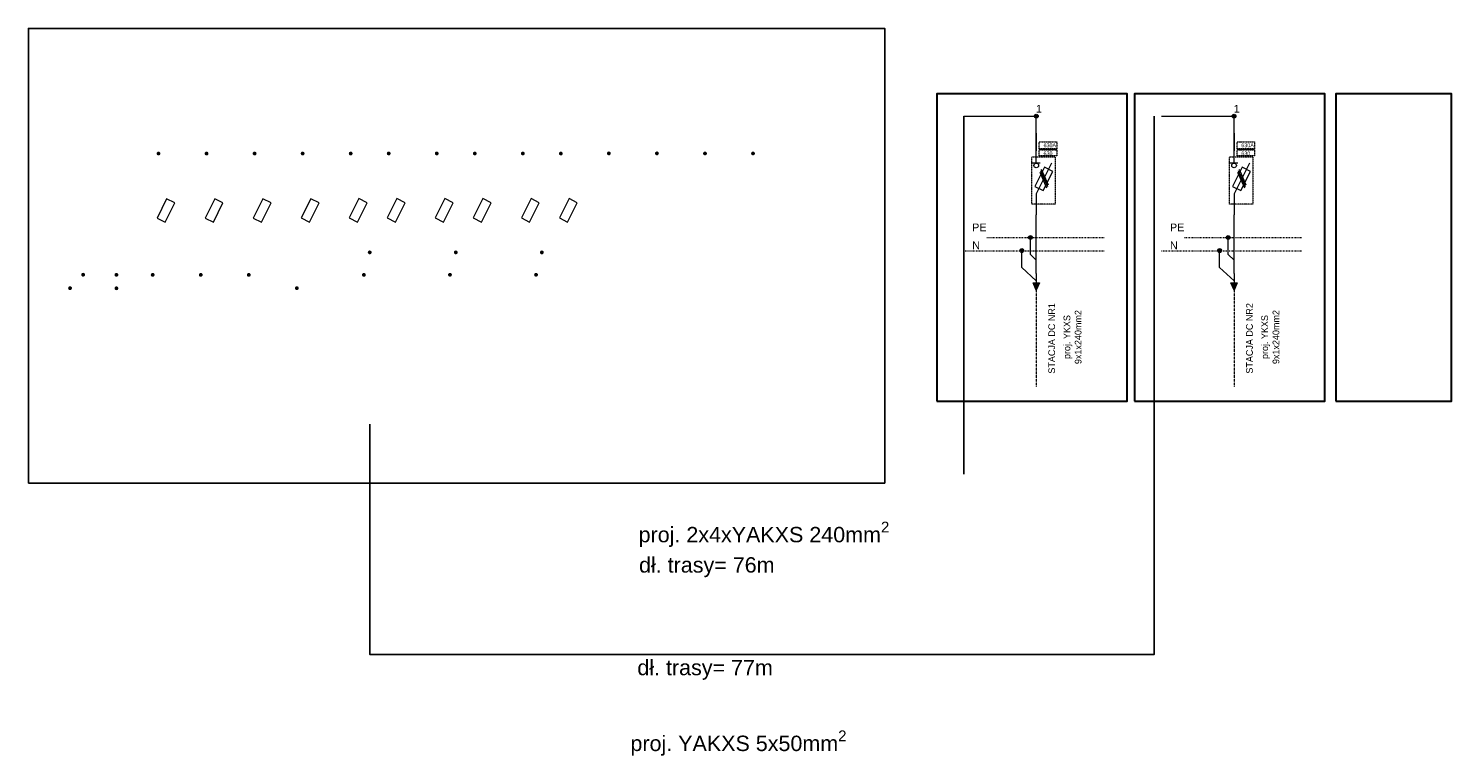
# Model space of a CAD drawing. Header units: millimetres. Extents: x 51605 to 100043, y -70339 to -29084.
import ezdxf
from ezdxf.enums import TextEntityAlignment as Align

# ---------------------------------------------------------------- set-up
doc = ezdxf.new("R2010")
doc.units = ezdxf.units.MM
doc.linetypes.add('DASHED2', pattern=[9.525, 6.35, -3.175])
doc.linetypes.add('Kreskowa', pattern=[16, 4, -4, 4, -4])
doc.layers.add('Aparatura', color=7, linetype='Continuous', lineweight=13)
doc.layers.add('Schemat elektryczny', color=7, linetype='Continuous', lineweight=20)
for name, color, linetype in [('Obudowa', 7, 'Continuous'), ('Rozłączniki listwowe', 7, 'Continuous'), ('tekst', 7, 'Continuous')]:
    doc.layers.add(name, color=color, linetype=linetype)
doc.styles.add('Arial h-20', font='arial.ttf', dxfattribs={"height": 20})
doc.styles.add('Arial h-40', font='arial.ttf', dxfattribs={"height": 40})
doc.styles.add('Arial h-70', font='arial.ttf', dxfattribs={"height": 70})

# ---------------------------------------------------------------- blocks, each defined once
blk = doc.blocks.new('BTVC schemat')
at = {"layer": 'Aparatura'}
for p, q in [((267.5, 4131.9), (267.5, 4257.6)), ((287.5, 4131.9), (247.5, 4131.9)), ((347.5, 4131.9), (267.5, 3971.9)), ((285.8, 4085.3), (321.6, 4003.2)), ((289.7, 4093), (325.4, 4010.9)), ((293.8, 4101.2), (329.5, 4019.2)), ((267.5, 3971.9), (267.5, 3863.1))]:
    blk.add_line(p, q, dxfattribs=at)
at = {"layer": 'Aparatura', "linetype": 'DASHED2', "ltscale": 0.1}
for points in [[(283.3, 4241.9), (374.3, 4241.9), (374.3, 4206.9), (283.3, 4206.9)], [(244.2, 4165.5), (365.2, 4165.5), (365.2, 3918.3), (244.2, 3918.3)], [(283.3, 4201.4), (374.3, 4201.4), (374.3, 4170.4), (283.3, 4170.4)]]:
    blk.add_lwpolyline(points, close=True, dxfattribs=at)
at = {"layer": 'Aparatura'}
for points in [[(283.3, 4204.2), (374.3, 4204.2)], [(302.8, 3988.8), (352.9, 4089), (310, 4110.5), (259.9, 4010.3), (302.8, 3988.8)]]:
    blk.add_lwpolyline(points, dxfattribs=at)
blk.add_circle((267.5, 4119.9), 12, dxfattribs=at)
at = {"layer": 'Rozłączniki listwowe', "color": 54}
for tag, p in [('N1', (282.3, 4214.6)), ('N2', (282.3, 4172.4))]:
    blk.add_attdef(tag, p, '', height=24, dxfattribs=at)
blk.add_attdef('NAZWA', text='', height=40, rotation=90, dxfattribs=at).set_placement((240.9, 4042.7), align=Align.CENTER)
at = {"layer": 'Rozłączniki listwowe', "color": 116}
blk.add_attdef('OZNACZENIE', (274.6, 3870.6), '', height=40, dxfattribs=at)

msp = doc.modelspace()

# ---------------------------------------------------------------- hatches: boundary and pattern name
at = {"layer": 'Aparatura'}
for points in [[(97899.5, -57957.9), (97882.8, -57995.3), (97866.1, -57957.9), (97882.8, -57957.9)], [(98928.6, -57957.9), (98911.9, -57995.3), (98895.1, -57957.9), (98911.9, -57957.9)]]:
    msp.add_hatch(color=1, dxfattribs=at).paths.add_polyline_path(points)
at = {"layer": 'Schemat elektryczny', "linetype": 'Continuous'}
for color, points in [(1, [(97892.8, -57090.1, 1), (97872.8, -57090.1, 1)]), (1, [(98921.8, -57090.1, 1), (98901.8, -57090.1, 1)]), (256, [(93325.9, -57284.7, 1), (93305.9, -57284.7, 1)]), (256, [(93575.9, -57284.7, 1), (93555.9, -57284.7, 1)]), (256, [(93825.9, -57284.7, 1), (93805.9, -57284.7, 1)]), (256, [(94075.9, -57284.7, 1), (94055.9, -57284.7, 1)]), (256, [(94325.9, -57284.6, 1), (94305.9, -57284.6, 1)]), (256, [(94523.7, -57284.3, 1), (94503.7, -57284.3, 1)]), (256, [(94773.7, -57284.3, 1), (94753.7, -57284.3, 1)]), (256, [(94971.5, -57284.4, 1), (94951.5, -57284.4, 1)]), (256, [(95221.5, -57284.3, 1), (95201.5, -57284.3, 1)]), (256, [(95419.3, -57284.8, 1), (95399.3, -57284.8, 1)]), (256, [(95669.3, -57283.8, 1), (95649.3, -57283.8, 1)]), (256, [(95919.3, -57283.8, 1), (95899.3, -57283.8, 1)]), (256, [(96169.3, -57284.1, 1), (96149.3, -57284.1, 1)]), (256, [(96419.2, -57284.1, 1), (96399.2, -57284.1, 1)]), (1, [(97862.5, -57721.4, 1), (97842.5, -57721.4, 1)]), (1, [(98891.6, -57721.4, 1), (98871.6, -57721.4, 1)]), (256, [(94404.8, -57798.8, -1), (94424.8, -57798.8, -1)]), (256, [(94852.6, -57798.9, -1), (94872.6, -57798.9, -1)]), (256, [(95300.4, -57799, -1), (95320.4, -57799, -1)]), (1, [(97817.9, -57789.5, 1), (97797.9, -57789.5, 1)]), (1, [(98847, -57789.5, 1), (98827, -57789.5, 1)]), (256, [(92933.6, -57915, 1), (92913.6, -57915, 1)]), (256, [(93107, -57915.7, 1), (93087, -57915.7, 1)]), (256, [(93295.7, -57916, 1), (93275.7, -57916, 1)]), (256, [(93545.7, -57916, 1), (93525.7, -57916, 1)]), (256, [(93795.7, -57916, 1), (93775.7, -57916, 1)]), (256, [(94394.6, -57915.9, 1), (94374.6, -57915.9, 1)]), (256, [(94842.4, -57915.2, 1), (94822.4, -57915.2, 1)]), (256, [(95290.2, -57915.3, 1), (95270.2, -57915.3, 1)]), (256, [(92865.7, -57985, 1), (92845.7, -57985, 1)]), (256, [(93107, -57985.7, 1), (93087, -57985.7, 1)]), (256, [(94045.7, -57985, 1), (94025.7, -57985, 1)])]:
    msp.add_hatch(color=color, dxfattribs=at).paths.add_polyline_path(points)

# ---------------------------------------------------------------- linework, layer by layer
at = {"linetype": 'Continuous', "elevation": 334.8}
msp.add_lwpolyline([(92639.3, -58999), (97094.6, -58999), (97094.6, -56634), (92639.3, -56634)], close=True, dxfattribs=at)
at = {"color": 1, "linetype": 'Continuous', "lineweight": 30}
for points, elevation in [([(97365.5, -58573.5), (98355.5, -58573.5), (98355.5, -56973.2), (97365.5, -56973.2)], 669.7), ([(98394.6, -58573.5), (99384.6, -58573.5), (99384.6, -56973.2), (98394.6, -56973.2)], 669.7), ([(99441.4, -58573.5), (100043.5, -58573.5), (100043.5, -56973.2), (99441.4, -56973.2)], 2009)]:
    msp.add_lwpolyline(points, close=True, dxfattribs=dict(at, elevation=elevation))
at = {"color": 1, "linetype": 'Continuous', "elevation": 334.8}
for points in [[(97505.5, -57089.7), (97505.5, -58951.9)], [(98495.5, -57089.7), (98495.5, -58951.9)], [(98495.5, -58951.9), (98495.5, -59891), (94415.8, -59891), (94415.8, -58692.9)]]:
    msp.add_lwpolyline(points, dxfattribs=at)
at = {"layer": 'Aparatura', "color": 1}
for p, q in [((97882.8, -57303.8, 334.8), (97882.8, -57178.1, 334.8)), ((98911.9, -57303.8, 334.8), (98911.9, -57178.1, 334.8))]:
    msp.add_line(p, q, dxfattribs=at)
at = {"layer": 'Aparatura'}
for points in [[(93351.3, -57641.5), (93401.3, -57541.4), (93358.4, -57519.9), (93308.3, -57620.1), (93351.3, -57641.5)], [(93601.3, -57641.5), (93651.3, -57541.4), (93608.4, -57519.9), (93558.3, -57620.1), (93601.3, -57641.5)], [(93851.3, -57641.5), (93901.3, -57541.4), (93858.4, -57519.9), (93808.3, -57620.1), (93851.3, -57641.5)], [(94101.2, -57641.1), (94151.3, -57541), (94108.4, -57519.5), (94058.3, -57619.7), (94101.2, -57641.1)], [(94351.2, -57640.9), (94401.3, -57540.7), (94358.4, -57519.3), (94308.3, -57619.4), (94351.2, -57640.9)], [(94549, -57640.9), (94599.1, -57540.7), (94556.2, -57519.3), (94506.1, -57619.4), (94549, -57640.9)], [(94799, -57641), (94849.1, -57540.8), (94806.2, -57519.4), (94756.1, -57619.5), (94799, -57641)], [(94996.8, -57641), (95046.9, -57540.8), (95004, -57519.4), (94953.9, -57619.5), (94996.8, -57641)], [(95246.8, -57641.1), (95296.9, -57540.9), (95254, -57519.4), (95203.9, -57619.6), (95246.8, -57641.1)], [(95444.6, -57641.1), (95494.7, -57540.9), (95451.8, -57519.4), (95401.7, -57619.6), (95444.6, -57641.1)]]:
    msp.add_lwpolyline(points, dxfattribs=at)
at = {"layer": 'Aparatura', "color": 1, "elevation": 334.8}
for points in [[(97882.8, -57957.9), (97899.5, -57957.9), (97882.8, -57995.3), (97866.1, -57957.9), (97899.5, -57957.9)], [(97882.8, -57909.1), (97882.8, -57957.9)], [(98911.9, -57957.9), (98928.6, -57957.9), (98911.9, -57995.3), (98895.1, -57957.9), (98928.6, -57957.9)], [(98911.9, -57909.1), (98911.9, -57957.9)]]:
    msp.add_lwpolyline(points, dxfattribs=at)
at = {"layer": 'Aparatura', "color": 1, "linetype": 'DASHED2', "ltscale": 0.2, "elevation": 334.8}
for points in [[(97882.8, -57995.3), (97882.8, -58498.3)], [(98911.9, -57995.3), (98911.9, -58498.3)]]:
    msp.add_lwpolyline(points, dxfattribs=at)
at = {"layer": 'Obudowa', "color": 1, "elevation": 334.8}
for points in [[(97882.8, -57177.9), (97882.8, -57270)], [(98911.9, -57177.9), (98911.9, -57270)]]:
    msp.add_lwpolyline(points, dxfattribs=at)
at = {"layer": 'Schemat elektryczny', "color": 1}
for p, q in [((97505.5, -57089.7, 334.8), (97882.8, -57090.2, 334.8)), ((98534.6, -57089.7, 334.8), (98911.9, -57090.2, 334.8))]:
    msp.add_line(p, q, dxfattribs=at)
at = {"layer": 'Schemat elektryczny', "color": 1, "elevation": 334.8}
for points in [[(97882.8, -57177.9), (97882.8, -57090.3)], [(98911.9, -57177.9), (98911.9, -57090.3)], [(97882.8, -57909.1), (97882.8, -57603.4)], [(98911.9, -57909.1), (98911.9, -57603.4)], [(97882.8, -57839.7), (97852.5, -57809.5), (97852.5, -57721.4)], [(98911.9, -57839.7), (98881.6, -57809.5), (98881.6, -57721.4)], [(97882.8, -57946.8), (97807.9, -57877.6), (97807.9, -57789.5)], [(98911.9, -57946.8), (98837, -57877.6), (98837, -57789.5)]]:
    msp.add_lwpolyline(points, dxfattribs=at)
at = {"layer": 'Schemat elektryczny', "color": 1, "linetype": 'Kreskowa', "elevation": 334.8}
for points in [[(97625.5, -57722.3), (98235.5, -57722.3)], [(98654.6, -57722.3), (99264.6, -57722.3)], [(97505.5, -57790.4), (98235.5, -57790.4)], [(98534.6, -57790.4), (99264.6, -57790.4)]]:
    msp.add_lwpolyline(points, dxfattribs=at)
at = {"layer": 'Schemat elektryczny', "color": 1}
for centre, radius in [((97882.8, -57090.1, 334.8), 10), ((97882.8, -57089.8, 334.8), 7.5), ((98911.8, -57090.1, 334.8), 10), ((98911.8, -57089.8, 334.8), 7.5), ((97852.5, -57721.4, 334.8), 10), ((97852.5, -57721.4, 334.8), 7.5), ((98881.6, -57721.4, 334.8), 10), ((98881.6, -57721.4, 334.8), 7.5), ((97807.9, -57789.5, 334.8), 10), ((97807.9, -57789.5, 334.8), 7.5), ((98837, -57789.5, 334.8), 10), ((98837, -57789.5, 334.8), 7.5)]:
    msp.add_circle(centre, radius, dxfattribs=at)

# ---------------------------------------------------------------- block references
at = {"layer": 'Rozłączniki listwowe', "color": 1}
ref = msp.add_blockref('BTVC schemat', (97615.3, -61466.5, 334.8), dxfattribs=at)
ref.add_attrib('N2', '630', (97920.6, -57294.1, 334.8), dxfattribs={"height": 20, "style": 'Arial h-20'})
ref.add_attrib('N1', '630A', (97920.6, -57251.9, 334.8), dxfattribs={"height": 20, "style": 'Arial h-20'})
ref.add_attrib('OZNACZENIE', '1', (97881.1, -57071.5, 334.8), dxfattribs={"color": 116, "height": 40, "style": 'Arial h-40'})
ref = msp.add_blockref('BTVC schemat', (98644.3, -61466.5, 334.8), dxfattribs=at)
ref.add_attrib('N2', '630', (98949.7, -57294.1, 334.8), dxfattribs={"height": 20, "style": 'Arial h-20'})
ref.add_attrib('N1', '630A', (98949.7, -57251.9, 334.8), dxfattribs={"height": 20, "style": 'Arial h-20'})
ref.add_attrib('OZNACZENIE', '1', (98910.2, -57071.5, 334.8), dxfattribs={"color": 116, "height": 40, "style": 'Arial h-40'})

# ---------------------------------------------------------------- texts
at = {"color": 1, "char_height": 35, "width": 455.95, "attachment_point": 1, "rotation": 90}
for s, insert in [('\\pxqc;STACJA DC NR1', (97945.6, -58474.3, 334.8)), ('\\pxqc;proj. YKXS 9x1x240mm2', (98024.8, -58467.4, 334.8)), ('\\pxqc;STACJA DC NR2', (98974.6, -58474.3, 334.8)), ('\\pxqc;proj. YKXS 9x1x240mm2', (99053.9, -58467.4, 334.8))]:
    msp.add_mtext(s, dxfattribs=dict(at, insert=insert))
at = {"layer": 'tekst', "color": 1, "char_height": 40, "attachment_point": 9, "style": 'Arial h-70'}
for s, insert in [('PE', (97624, -57688.7, 334.8)), ('PE', (98653.1, -57688.7, 334.8)), ('N', (97590, -57782.2, 334.8)), ('N', (98619.1, -57782.2, 334.8))]:
    msp.add_mtext(s, dxfattribs=dict(at, insert=insert))
at = {"layer": 'tekst', "color": 1, "lineweight": 35, "char_height": 80, "attachment_point": 9, "style": 'Arial h-70'}
for s, insert in [('\\A1;proj. 2x4xYAKXS 240mm{\\H0.7x;\\S2^ ;}', (97118.2, -59331.2, 334.8)), ('\\A1;dł. trasy= 76m', (96521, -59488.9, 334.8)), ('\\A1;dł. trasy= 77m', (96512.2, -60022.8, 334.8)), ('\\A1;proj. YAKXS 5x50mm{\\H0.7x;\\S2^ ;}', (96895.6, -60417.3))]:
    msp.add_mtext(s, dxfattribs=dict(at, insert=insert))

doc.saveas('drawing.dxf')
